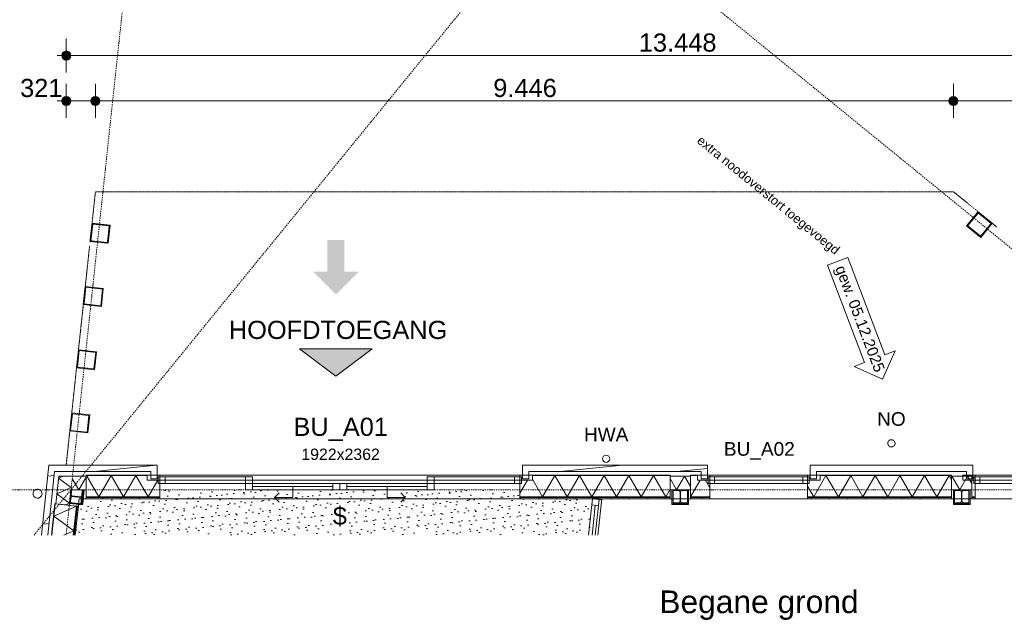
# Model space of a CAD drawing. Extents: x 0 to 46275, y 0 to 29700.
# Tile 13 of 18: x 9208 to 20048, y 15733 to 22392. Entities that reach past the tile are written whole.
import ezdxf
from ezdxf.xclip import XClip

# ---------------------------------------------------------------- set-up
doc = ezdxf.new("R2010")
doc.units = 0
doc.header["$MEASUREMENT"] = 0
doc.header["$XCLIPFRAME"] = 0
for name, pattern in [('Streep-punt fijn', [625.500011, 313.000011, -156.25, 0, -156.25]), ('Streeplijn fijn', [117.059997, 77.999997, -39.06]), ('Streeplijn ultrafijn', [58.685, 39.06, -19.625001])]:
    doc.linetypes.add(name, pattern=pattern)
for name, color, linetype in [('ZZ 21 Buitenwand spouwblad baksteen', 7, 'Continuous'), ('ZZ 21 Buitenwand spouwblad baksteen Deuren', 7, 'Continuous'), ('ZZ 21 Buitenwand spouwblad baksteen Deurlabels', 7, 'Continuous'), ('ZZ 21 Buitenwand spouwblad baksteen Doorsnede-arcering', 7, 'Continuous'), ('ZZ 21 Buitenwand spouwblad baksteen Raamlabels', 7, 'Continuous'), ('ZZ 21 Buitenwand spouwblad baksteen Ramen', 7, 'Continuous'), ('ZZ 21 Buitenwand spouwblad hsb', 7, 'Continuous'), ('ZZ 21 Buitenwand spouwblad hsb Doorsnede-arcering', 7, 'Continuous'), ('ZZ 21 Buitenwand spouwblad hsb Laagscheidingslijnen', 7, 'Continuous'), ('ZZ 21 Buitenwand spouwblad hsb Ramen', 7, 'Continuous'), ('ZZ 21 Buitenwand spouwisolatie', 7, 'Continuous'), ('ZZ 21 Buitenwand spouwisolatie Doorsnede-arcering', 7, 'Continuous'), ('ZZ 22 Binnenwand metal stud', 7, 'Continuous'), ('ZZ 22 Binnenwand metal stud Ramen', 7, 'Continuous'), ('ZZ 28 HDC staalconstructies', 7, 'Continuous'), ('ZZ 28 HDC staalconstructies Doorsnede-arcering', 7, 'Continuous'), ('ZZ 42 Aftimmerwerk algemeen', 7, 'Continuous'), ('ZZ 42 Aftimmerwerk algemeen Doorsnede-arcering', 7, 'Continuous'), ('ZZ 52 Hemelwaterafvoeren', 7, 'Continuous'), ('ZZ 72 Vaste inrichting', 7, 'Continuous'), ('ZZ A Stramien', 7, 'Continuous'), ('ZZ Aankleding 2D tek', 7, 'Continuous'), ('ZZ Aankleding 2D tek Afdek-arcering', 7, 'Continuous'), ('ZZ Info_tekst Algemeen', 7, 'Continuous'), ('ZZ Info_tekst Algemeen 2D arcering', 7, 'Continuous'), ('ZZ Info_tekst Bouwbesluit', 7, 'Continuous'), ('ZZ Info_tekst Bouwbesluit 2D arcering', 7, 'Continuous'), ('ZZ Markers wijzigingspijlen', 7, 'Continuous'), ('ZZ Zone Gebruiksruimten', 7, 'Continuous'), ('ZZZ Maatvoering Luifel', 7, 'Continuous'), ('ZZZ Maatvoering Luifel 2D arcering', 7, 'Continuous')]:
    doc.layers.add(name, color=color, linetype=linetype)
doc.styles.add('GENERATED_STYLE_1', font='arial.ttf')
pattern_1 = [(270, (-14477.35, -5334.21), (200, 0), [])]
pattern_2 = [(270, (-14477.35, -5334.21), (50, 0), [])]
pattern_3 = [(270, (-14477.35, -5334.21), (200, 0), [])]
pattern_4 = [(270, (-14477.35, -5334.21), (50, 0), [])]
pattern_5 = [(5.8152, (-14477.35, -5334.2), (-65.859, 646.655), []), (5.8152, (-14490.5, -5204.9), (-65.859, 646.655), [])]

# ---------------------------------------------------------------- blocks, each defined once
blk = doc.blocks.new('*X2')
at = {"layer": 'ZZ 21 Buitenwand spouwblad hsb Doorsnede-arcering', "color": 7, "linetype": 'Continuous', "lineweight": 0, "ltscale": 0.04}
for p, q in [((9584, 16923), (9832, 17033)), ((9829, 17036), (9832, 17033)), ((9584, 16923), (9803, 16763)), ((9694, 16715), (9803, 16763))]:
    blk.add_line(p, q, dxfattribs=at)
blk = doc.blocks.new('*X3')
at = {"layer": 'ZZ 21 Buitenwand spouwblad hsb Doorsnede-arcering', "color": 7, "linetype": 'Continuous', "lineweight": 0, "ltscale": 0.04}
for p, q in [((16699, 17321), (16593, 17138)), ((16758, 17321), (16806, 17237))]:
    blk.add_line(p, q, dxfattribs=at)
blk = doc.blocks.new('*X4')
at = {"layer": 'ZZ 21 Buitenwand spouwblad hsb Doorsnede-arcering', "color": 7, "linetype": 'Continuous', "lineweight": 0, "ltscale": 0.04}
for p, q in [((18085, 17372), (17950, 17137)), ((18085, 17372), (18221, 17137)), ((18357, 17372), (18221, 17137)), ((18357, 17372), (18492, 17137)), ((18628, 17372), (18492, 17137)), ((18628, 17372), (18764, 17137)), ((18899, 17372), (18764, 17137)), ((18899, 17372), (19035, 17137)), ((19171, 17372), (19035, 17137)), ((19171, 17372), (19306, 17137)), ((19442, 17372), (19306, 17137)), ((19442, 17372), (19467, 17329)), ((17882, 17253), (17950, 17137))]:
    blk.add_line(p, q, dxfattribs=at)
blk = doc.blocks.new('*X7')
at = {"layer": 'ZZ 21 Buitenwand spouwisolatie Doorsnede-arcering', "color": 7, "linetype": 'Continuous', "lineweight": 0, "ltscale": 0.04}
for p, q in [((19471, 17365), (19467, 17358)), ((19471, 17365), (19557, 17215)), ((19644, 17365), (19557, 17215)), ((19644, 17365), (19691, 17284))]:
    blk.add_line(p, q, dxfattribs=at)
blk = doc.blocks.new('*X9')
at = {"layer": 'ZZ 21 Buitenwand spouwblad hsb Doorsnede-arcering', "color": 7, "linetype": 'Continuous', "lineweight": 0, "ltscale": 0.04}
for p, q in [((9945, 17372), (9939, 17362)), ((9945, 17372), (10080, 17137)), ((10216, 17372), (10080, 17137)), ((10216, 17372), (10352, 17137)), ((10487, 17372), (10352, 17137)), ((10487, 17372), (10623, 17137)), ((10729, 17321), (10623, 17137))]:
    blk.add_line(p, q, dxfattribs=at)
blk = doc.blocks.new('*X10')
at = {"layer": 'ZZ 21 Buitenwand spouwblad hsb Doorsnede-arcering', "color": 7, "linetype": 'Continuous', "lineweight": 0, "ltscale": 0.04}
for p, q in [((15100, 17372), (14965, 17137)), ((15100, 17372), (15236, 17137)), ((15372, 17372), (15236, 17137)), ((15372, 17372), (15507, 17137)), ((15643, 17372), (15507, 17137)), ((15643, 17372), (15779, 17137)), ((15914, 17372), (15779, 17137)), ((15914, 17372), (16050, 17137)), ((16186, 17372), (16050, 17137)), ((16186, 17372), (16321, 17137)), ((14800, 17321), (14716, 17176)), ((14853, 17330), (14965, 17137)), ((16369, 17220), (16321, 17137))]:
    blk.add_line(p, q, dxfattribs=at)
blk = doc.blocks.new('*X14')
at = {"layer": 'ZZ 21 Buitenwand spouwisolatie Doorsnede-arcering', "color": 7, "linetype": 'Continuous', "lineweight": 0, "ltscale": 0.04}
for p, q in [((9653, 17349), (9688, 17365)), ((9704, 17292), (9776, 17239)), ((9758, 17232), (9776, 17239))]:
    blk.add_line(p, q, dxfattribs=at)
blk = doc.blocks.new('*X15')
at = {"layer": 'ZZ 21 Buitenwand spouwisolatie Doorsnede-arcering', "color": 7, "linetype": 'Continuous', "lineweight": 0, "ltscale": 0.04}
for p, q in [((9636, 17342), (9653, 17349)), ((9636, 17342), (9704, 17292)), ((9720, 17215), (9758, 17232))]:
    blk.add_line(p, q, dxfattribs=at)
blk = doc.blocks.new('*X16')
at = {"layer": 'ZZ 21 Buitenwand spouwisolatie Doorsnede-arcering', "color": 7, "linetype": 'Continuous', "lineweight": 0, "ltscale": 0.04}
for p, q in [((9617, 17169), (9720, 17215)), ((9617, 17169), (9757, 17067)), ((9714, 17048), (9757, 17067))]:
    blk.add_line(p, q, dxfattribs=at)
blk = doc.blocks.new('*X17')
at = {"layer": 'ZZ 21 Buitenwand spouwisolatie Doorsnede-arcering', "color": 7, "linetype": 'Continuous', "lineweight": 0, "ltscale": 0.04}
for p in [(9939, 17355), (9786, 17339)]:
    blk.add_line(p, (9858, 17215), dxfattribs=at)
blk = doc.blocks.new('*X18')
at = {"layer": 'ZZ 21 Buitenwand spouwisolatie Doorsnede-arcering', "color": 7, "linetype": 'Continuous', "lineweight": 0, "ltscale": 0.04}
for p, q in [((16526, 17365), (16440, 17215)), ((16526, 17365), (16593, 17249)), ((16369, 17337), (16440, 17215))]:
    blk.add_line(p, q, dxfattribs=at)
blk = doc.blocks.new('Drawing_1_1', base_point=(7691, -15953))
at = {"layer": 'ZZ 21 Buitenwand spouwblad baksteen Doorsnede-arcering', "linetype": 'Continuous', "lineweight": 0, "true_color": 0x000000}
h = blk.add_hatch(dxfattribs=at)
h.set_pattern_fill('145_Baksteen_0001', color=18, style=0, pattern_type=2)
h.set_pattern_definition(pattern_5)
h.paths.add_polyline_path([(9593, 17416), (9530, 17486), (9522, 17416)])
h = blk.add_hatch(dxfattribs=at)
h.set_pattern_fill('145_Baksteen_0001', color=18, style=0, pattern_type=2)
h.set_pattern_definition(pattern_5)
h.paths.add_polyline_path([(9600, 17486), (9530, 17486), (9593, 17416)])
h = blk.add_hatch(dxfattribs=at)
h.set_pattern_fill('145_Baksteen_0001', color=18, style=0, pattern_type=2)
h.set_pattern_definition(pattern_5)
h.paths.add_polyline_path([(9600, 17486), (9593, 17416), (10723, 17416), (10723, 17486)])
h = blk.add_hatch(dxfattribs=at)
h.set_pattern_fill('145_Baksteen_0001', color=18, style=0, pattern_type=2)
h.set_pattern_definition(pattern_5)
h.paths.add_polyline_path([(14743, 17486), (14743, 17416), (16779, 17416), (16779, 17486)])
h = blk.add_hatch(dxfattribs=at)
h.set_pattern_fill('145_Baksteen_0001', color=18, style=0, pattern_type=2)
h.set_pattern_definition(pattern_5)
h.paths.add_polyline_path([(17909, 17486), (17909, 17416), (19701, 17416), (19701, 17486)])
h = blk.add_hatch(dxfattribs=at)
h.set_pattern_fill('145_Baksteen_0001', color=18, style=0, pattern_type=2)
h.set_pattern_definition(pattern_5)
h.paths.add_polyline_path([(9522, 17416), (9447, 16715), (9518, 16715), (9593, 17416)])
h = blk.add_hatch(dxfattribs=at)
h.set_pattern_fill('145_Baksteen_0001', color=18, style=0, pattern_type=2)
h.set_pattern_definition(pattern_5)
h.paths.add_polyline_path([(10723, 17336), (10723, 17416), (10653, 17416), (10653, 17336)])
h = blk.add_hatch(dxfattribs=at)
h.set_pattern_fill('145_Baksteen_0001', color=18, style=0, pattern_type=2)
h.set_pattern_definition(pattern_5)
h.paths.add_polyline_path([(14813, 17336), (14813, 17416), (14743, 17416), (14743, 17336)])
h = blk.add_hatch(dxfattribs=at)
h.set_pattern_fill('145_Baksteen_0001', color=18, style=0, pattern_type=2)
h.set_pattern_definition(pattern_5)
h.paths.add_polyline_path([(16779, 17336), (16779, 17416), (16709, 17416), (16709, 17336)])
h = blk.add_hatch(dxfattribs=at)
h.set_pattern_fill('145_Baksteen_0001', color=18, style=0, pattern_type=2)
h.set_pattern_definition(pattern_5)
h.paths.add_polyline_path([(17979, 17336), (17979, 17416), (17909, 17416), (17909, 17336)])
h = blk.add_hatch(dxfattribs=at)
h.set_pattern_fill('145_Baksteen_0001', color=18, style=0, pattern_type=2)
h.set_pattern_definition(pattern_5)
h.paths.add_polyline_path([(19701, 17336), (19701, 17416), (19631, 17416), (19631, 17336)])
at = {"layer": 'ZZ 21 Buitenwand spouwblad hsb Doorsnede-arcering', "linetype": 'Continuous', "lineweight": 0, "true_color": 0x7f7f7f}
for points in [[(10613, 17376), (9939, 17376), (9939, 17372), (10613, 17372)], [(16369, 17376), (14853, 17376), (14853, 17372), (16369, 17372)], [(16669, 17376), (16593, 17376), (16593, 17372), (16669, 17372)], [(19467, 17376), (18019, 17376), (18019, 17372), (19467, 17372)], [(9595, 17061), (9558, 16715), (9562, 16715), (9599, 17060)]]:
    blk.add_hatch(color=8, dxfattribs=at).paths.add_polyline_path(points)
at = {"layer": 'ZZ 21 Buitenwand spouwblad hsb Doorsnede-arcering', "linetype": 'Continuous', "lineweight": 0, "true_color": 0x000000}
h = blk.add_hatch(dxfattribs=at)
h.set_pattern_fill('325_Hout_plaatmateriaal__BC', color=18, style=0, pattern_type=2)
h.set_pattern_definition(pattern_4)
h.paths.add_polyline_path([(9939, 17137), (9939, 17128), (10750, 17128), (10750, 17137)])
h = blk.add_hatch(dxfattribs=at)
h.set_pattern_fill('930_Lijnen_vert_200_0001', color=18, style=0, pattern_type=2)
h.set_pattern_definition(pattern_3)
h.paths.add_polyline_path([(10750, 17128), (9939, 17128), (9939, 17115), (10750, 17115)])
h = blk.add_hatch(dxfattribs=at)
h.set_pattern_fill('325_Hout_plaatmateriaal__BC', color=18, style=0, pattern_type=2)
h.set_pattern_definition(pattern_4)
h.paths.add_polyline_path([(14716, 17137), (14716, 17128), (16369, 17128), (16369, 17137)])
h = blk.add_hatch(dxfattribs=at)
h.set_pattern_fill('930_Lijnen_vert_200_0001', color=18, style=0, pattern_type=2)
h.set_pattern_definition(pattern_3)
h.paths.add_polyline_path([(14716, 17128), (14716, 17115), (16369, 17115), (16369, 17128)])
h = blk.add_hatch(dxfattribs=at)
h.set_pattern_fill('325_Hout_plaatmateriaal__BC', color=18, style=0, pattern_type=2)
h.set_pattern_definition(pattern_2)
h.paths.add_polyline_path([(16593, 17137), (16593, 17128), (16806, 17128), (16806, 17137)])
h = blk.add_hatch(dxfattribs=at)
h.set_pattern_fill('930_Lijnen_vert_200_0001', color=18, style=0, pattern_type=2)
h.set_pattern_definition(pattern_1)
h.paths.add_polyline_path([(16806, 17128), (16593, 17128), (16593, 17115), (16806, 17115)])
h = blk.add_hatch(dxfattribs=at)
h.set_pattern_fill('325_Hout_plaatmateriaal__BC', color=18, style=0, pattern_type=2)
h.set_pattern_definition(pattern_2)
h.paths.add_polyline_path([(17882, 17137), (17882, 17128), (19467, 17128), (19467, 17137)])
h = blk.add_hatch(dxfattribs=at)
h.set_pattern_fill('930_Lijnen_vert_200_0001', color=18, style=0, pattern_type=2)
h.set_pattern_definition(pattern_1)
h.paths.add_polyline_path([(19467, 17128), (17882, 17128), (17882, 17115), (19467, 17115)])
h = blk.add_hatch(dxfattribs=at)
h.set_pattern_fill('325_Hout_plaatmateriaal__BC', color=18, style=0, pattern_type=2)
h.set_pattern_definition(pattern_2)
h.paths.add_polyline_path([(19691, 17137), (19691, 17128), (19728, 17128), (19728, 17137)])
h = blk.add_hatch(dxfattribs=at)
h.set_pattern_fill('930_Lijnen_vert_200_0001', color=18, style=0, pattern_type=2)
h.set_pattern_definition(pattern_1)
h.paths.add_polyline_path([(19691, 17128), (19691, 17115), (19728, 17115), (19728, 17128)])
h = blk.add_hatch(dxfattribs=at)
h.set_pattern_fill('325_Hout_plaatmateriaal__BC', color=18, style=0, pattern_type=2)
h.set_pattern_definition([(353.88674, (-14477.35, -5334.21), (5.32471, 49.715666), [])])
h.paths.add_polyline_path([(9798, 16715), (9807, 16715), (9841, 17034), (9832, 17035)])
h = blk.add_hatch(dxfattribs=at)
h.set_pattern_fill('930_Lijnen_vert_200_0001', color=18, style=0, pattern_type=2)
h.set_pattern_definition([(353.88674, (-14477.35, -5334.21), (21.2988, 198.8627), [])])
h.paths.add_polyline_path([(9807, 16715), (9820, 16715), (9854, 17033), (9841, 17034)])
at = {"layer": 'ZZ 28 HDC staalconstructies Doorsnede-arcering', "linetype": 'Continuous', "lineweight": 0, "true_color": 0x000000}
h = blk.add_hatch(dxfattribs=at)
h.set_pattern_fill('515_Staal_0001', color=18, style=0, pattern_type=2)
h.set_pattern_definition([(275.815, (19633, 20120.53), (223.84, 22.8), []), (275.815, (19558.4, 20112.93), (223.84, 22.8), [])])
h.paths.add_polyline_path([(19633, 20121), (19788, 19994), (19914, 20149), (19759, 20276)])
h.paths.add_polyline_path([(19644, 20122), (19761, 20264), (19903, 20148), (19787, 20005)], flags=0)
h = blk.add_hatch(dxfattribs=at)
h.set_pattern_fill('515_Staal_0001', color=18, style=0, pattern_type=2)
h.set_pattern_definition([(185.815, (19749.26, 20263.15), (-22.8, 223.84), []), (185.815, (19741.66, 20337.76), (-22.8, 223.84), [])])
h.paths.add_polyline_path([(19798, 20007), (19904, 20137, 0.414214), (19902, 20159), (19772, 20265, 0.414214), (19749, 20263), (19643, 20133, 0.414214), (19645, 20110), (19776, 20004, 0.414214)])
h.paths.add_polyline_path([(19792, 20012, -0.414214), (19781, 20010), (19650, 20117, -0.414214), (19649, 20128), (19755, 20258, -0.414214), (19767, 20259), (19897, 20153, -0.414214), (19898, 20142)], flags=0)
h = blk.add_hatch(dxfattribs=at)
h.set_pattern_fill('515_Staal_0001', color=18, style=0, pattern_type=2)
h.set_pattern_definition([(218.89, (10004.98, 20148.68), (-141.25, 175.14), []), (218.89, (9957.9, 20207.06), (-141.25, 175.14), [])])
h.paths.add_polyline_path([(9984, 19950), (10183, 19929), (10204, 20127), (10005, 20149)])
h.paths.add_polyline_path([(9992, 19957), (10012, 20140), (10195, 20120), (10175, 19937)], flags=0)
h = blk.add_hatch(dxfattribs=at)
h.set_pattern_fill('515_Staal_0001', color=18, style=0, pattern_type=2)
h.set_pattern_definition([(218.89, (10003.28, 20132.77), (-141.25, 175.14), []), (218.89, (9956.2, 20191.15), (-141.25, 175.14), [])])
h.paths.add_polyline_path([(10184, 19944), (10202, 20111, 0.414214), (10188, 20129), (10021, 20147, 0.414214), (10003, 20133), (9985, 19966, 0.414214), (10000, 19948), (10167, 19930, 0.414214)])
h.paths.add_polyline_path([(10176, 19945, -0.414214), (10167, 19938), (10000, 19956, -0.414214), (9993, 19965), (10011, 20132, -0.414214), (10020, 20139), (10187, 20121, -0.414214), (10194, 20112)], flags=0)
h = blk.add_hatch(dxfattribs=at)
h.set_pattern_fill('515_Staal_0001', color=18, style=0, pattern_type=2)
h.set_pattern_definition([(218.89, (9930.43, 19452.66), (-141.25, 175.14), []), (218.89, (9883.35, 19511.04), (-141.25, 175.14), [])])
h.paths.add_polyline_path([(9909, 19254), (10108, 19232), (10129, 19431), (9930, 19453)])
h.paths.add_polyline_path([(9918, 19261), (9938, 19444), (10120, 19424), (10101, 19241)], flags=0)
h = blk.add_hatch(dxfattribs=at)
h.set_pattern_fill('515_Staal_0001', color=18, style=0, pattern_type=2)
h.set_pattern_definition([(218.89, (9855.89, 18756.64), (-141.25, 175.14), []), (218.89, (9808.8, 18815.02), (-141.25, 175.14), [])])
h.paths.add_polyline_path([(9835, 18558), (10033, 18536), (10055, 18735), (9856, 18757)])
h.paths.add_polyline_path([(9843, 18565), (9863, 18748), (10046, 18728), (10026, 18545)], flags=0)
h = blk.add_hatch(dxfattribs=at)
h.set_pattern_fill('515_Staal_0001', color=18, style=0, pattern_type=2)
h.set_pattern_definition([(218.89, (9781.34, 18060.62), (-141.25, 175.14), []), (218.89, (9734.26, 18119), (-141.25, 175.14), [])])
h.paths.add_polyline_path([(9760, 17862), (9959, 17840), (9980, 18039), (9781, 18061)])
h.paths.add_polyline_path([(9769, 17869), (9788, 18052), (9971, 18032), (9952, 17849)], flags=0)
h = blk.add_hatch(dxfattribs=at)
h.set_pattern_fill('515_Staal_0001', color=18, style=0, pattern_type=2)
h.set_pattern_definition([(218.89, (9773.2, 17214.7), (-141.25, 175.14), []), (218.89, (9726.13, 17273.07), (-141.25, 175.14), [])])
h.paths.add_polyline_path([(9776, 17159), (9782, 17214), (9773, 17215), (9758, 17075), (9767, 17075), (9773, 17130, -0.414214), (9786, 17140), (9877, 17130, -0.414214), (9888, 17117), (9882, 17062), (9891, 17061), (9905, 17201), (9897, 17201), (9891, 17146, -0.414214), (9878, 17136), (9786, 17146, -0.414214)])
h = blk.add_hatch(dxfattribs=at)
h.set_pattern_fill('515_Staal_0001', color=18, style=0, pattern_type=2)
h.set_pattern_definition([(135, (16561.31, 17214.7), (159.1, 159.1), []), (135, (16614.35, 17267.72), (159.1, 159.1), [])])
h.paths.add_polyline_path([(16401, 17215), (16401, 17206), (16463, 17206, -0.414214), (16478, 17191), (16478, 17087, -0.414214), (16463, 17072), (16401, 17072), (16401, 17063), (16561, 17063), (16561, 17072), (16499, 17072, -0.414214), (16484, 17087), (16484, 17191, -0.414214), (16499, 17206), (16561, 17206), (16561, 17215)])
h = blk.add_hatch(dxfattribs=at)
h.set_pattern_fill('515_Staal_0001', color=18, style=0, pattern_type=2)
h.set_pattern_definition([(135, (19658.81, 17214.7), (159.1, 159.1), []), (135, (19711.85, 17267.72), (159.1, 159.1), [])])
h.paths.add_polyline_path([(19499, 17215), (19499, 17206), (19561, 17206, -0.414214), (19576, 17191), (19576, 17087, -0.414214), (19561, 17072), (19499, 17072), (19499, 17063), (19659, 17063), (19659, 17072), (19597, 17072, -0.414214), (19582, 17087), (19582, 17191, -0.414214), (19597, 17206), (19659, 17206), (19659, 17215)])
at = {"layer": 'ZZ 42 Aftimmerwerk algemeen Doorsnede-arcering', "linetype": 'Continuous', "lineweight": 0, "true_color": 0x7f7f7f}
for points in [[(9902, 17060), (9919, 17213), (9907, 17215), (9891, 17061)], [(16401, 17063), (16401, 17215), (16389, 17215), (16389, 17063)], [(16573, 17063), (16573, 17215), (16561, 17215), (16561, 17063)], [(19499, 17215), (19487, 17215), (19487, 17063), (19499, 17063)], [(19671, 17063), (19671, 17215), (19659, 17215), (19659, 17063)], [(9891, 17061), (9758, 17075), (9757, 17064), (9889, 17049)], [(9891, 17061), (9889, 17049), (9901, 17048)], [(9891, 17061), (9901, 17048), (9902, 17060)], [(16401, 17063), (16389, 17051), (16401, 17051)], [(16389, 17063), (16389, 17051), (16401, 17063)], [(16561, 17063), (16401, 17063), (16401, 17051), (16561, 17051)], [(16561, 17063), (16573, 17051), (16573, 17063)], [(16561, 17063), (16561, 17051), (16573, 17051)], [(19487, 17051), (19499, 17051), (19499, 17063)], [(19499, 17063), (19487, 17063), (19487, 17051)], [(19499, 17063), (19499, 17051), (19659, 17051), (19659, 17063)], [(19659, 17063), (19671, 17051), (19671, 17063)], [(19659, 17063), (19659, 17051), (19671, 17051)]]:
    blk.add_hatch(color=8, dxfattribs=at).paths.add_polyline_path(points)
at = {"layer": 'ZZ Aankleding 2D tek Afdek-arcering', "linetype": 'Continuous', "lineweight": 0, "true_color": 0x99a3a6}
h = blk.add_hatch(dxfattribs=at)
h.set_pattern_fill('910_Puntjes_C_0001', color=253, style=0, pattern_type=2)
h.set_pattern_definition([(5.81525, (-14319.39, -5140.43), (-11.39862, 111.92105), [0, -75, 0, -112.5]), (70.81525, (-14125.62, -5298.39), (-106.2522, 36.96922), [0, -55, 0, -95])])
h.paths.add_polyline_path([(9820, 16715), (15472, 16715), (15515, 17115), (14734, 17115), (14734, 17213), (10734, 17213), (10734, 17115), (9863, 17115)])
at = {"layer": 'ZZ Info_tekst Algemeen 2D arcering', "linetype": 'Continuous', "lineweight": 0, "true_color": 0x000000}
blk.add_hatch(color=18, dxfattribs=at).paths.add_polyline_path([(13089, 18765), (12289, 18765), (12689, 18465)])
at = {"layer": 'ZZ Info_tekst Bouwbesluit 2D arcering', "linetype": 'Continuous', "lineweight": 0}
blk.add_hatch(color=1, dxfattribs=at).paths.add_polyline_path([(12439, 19615), (12689, 19365), (12939, 19615), (12784, 19615), (12784, 19965), (12594, 19965), (12594, 19615)])
at = {"layer": 'ZZZ Maatvoering Luifel 2D arcering', "linetype": 'Continuous', "lineweight": 0, "true_color": 0x000000}
for points in [[(9682, 22028), (9673, 22011), (9671, 21992), (9677, 21973), (9689, 21958), (9707, 21949), (9726, 21947), (9745, 21953), (9760, 21965), (9769, 21982), (9771, 22002), (9765, 22020), (9753, 22035), (9735, 22045), (9716, 22046), (9697, 22041)], [(9682, 21528), (9673, 21511), (9671, 21492), (9677, 21473), (9689, 21458), (9707, 21449), (9726, 21447), (9745, 21453), (9760, 21465), (9769, 21482), (9771, 21502), (9765, 21520), (9753, 21535), (9735, 21545), (9716, 21546), (9697, 21541)], [(10003, 21528), (9994, 21511), (9993, 21492), (9998, 21473), (10011, 21458), (10028, 21449), (10047, 21447), (10066, 21453), (10081, 21465), (10090, 21482), (10092, 21502), (10086, 21520), (10074, 21535), (10057, 21545), (10037, 21546), (10019, 21541)], [(19449, 21528), (19440, 21511), (19438, 21492), (19444, 21473), (19456, 21458), (19474, 21449), (19493, 21447), (19512, 21453), (19527, 21465), (19536, 21482), (19538, 21502), (19532, 21520), (19520, 21535), (19502, 21545), (19483, 21546), (19464, 21541)]]:
    blk.add_hatch(color=18, dxfattribs=at).paths.add_polyline_path(points)
at = {"layer": 'ZZ 21 Buitenwand spouwblad baksteen', "color": 3, "linetype": 'Continuous', "lineweight": 0, "ltscale": 0.04}
for p, q in [((10723, 17486), (10723, 17416)), ((14743, 17486), (14743, 17416)), ((16779, 17486), (16779, 17416)), ((17909, 17486), (17909, 17416)), ((19701, 17486), (19701, 17416))]:
    blk.add_line(p, q, dxfattribs=at)
at = {"layer": 'ZZ 21 Buitenwand spouwblad baksteen', "color": 3, "linetype": 'Continuous', "lineweight": 0, "ltscale": 0.04, "flags": 128}
for points in [[(9530, 17486), (9522, 17416)], [(10723, 17486), (9530, 17486)], [(16779, 17486), (14743, 17486)], [(19701, 17486), (17909, 17486)], [(9522, 17416), (9447, 16715)], [(9518, 16715), (9593, 17416)], [(9593, 17416), (10653, 17416)], [(10653, 17416), (10653, 17336)], [(10723, 17336), (10723, 17416)], [(14743, 17416), (14743, 17336)], [(14813, 17416), (16709, 17416)], [(14813, 17336), (14813, 17416)], [(16709, 17416), (16709, 17336)], [(16779, 17336), (16779, 17416)], [(17909, 17416), (17909, 17336)], [(17979, 17416), (19631, 17416)], [(17979, 17336), (17979, 17416)], [(19631, 17416), (19631, 17336)], [(19701, 17336), (19701, 17416)], [(10723, 17336), (10653, 17336)], [(14743, 17336), (14813, 17336)], [(16779, 17336), (16709, 17336)], [(17909, 17336), (17979, 17336)], [(19701, 17336), (19631, 17336)]]:
    blk.add_lwpolyline(points, dxfattribs=at)
at = {"layer": 'ZZ 21 Buitenwand spouwblad baksteen Deuren', "color": 3, "linetype": 'Continuous', "lineweight": 0, "ltscale": 0.04}
for p, q in [((10723, 17486), (10723, 17416)), ((14743, 17486), (14743, 17416))]:
    blk.add_line(p, q, dxfattribs=at)
at = {"layer": 'ZZ 21 Buitenwand spouwblad baksteen Deuren', "color": 1, "linetype": 'Continuous', "lineweight": 0, "ltscale": 0.04}
for p, q in [((10733, 17357), (10811, 17357)), ((10733, 17285), (10733, 17357)), ((10811, 17357), (10811, 17285)), ((11694, 17285), (11694, 17357)), ((11694, 17357), (11772, 17357)), ((11772, 17357), (11772, 17285)), ((13772, 17357), (13694, 17357)), ((13694, 17357), (13694, 17285)), ((13772, 17285), (13772, 17357)), ((14733, 17357), (14655, 17357)), ((14655, 17357), (14655, 17285)), ((14733, 17285), (14733, 17357)), ((10811, 17285), (10733, 17285)), ((10811, 17321), (11694, 17321)), ((11772, 17285), (11694, 17285)), ((11772, 17285), (11694, 17285)), ((11694, 17285), (11694, 17213)), ((11772, 17213), (11772, 17285)), ((12655, 17249), (11772, 17249)), ((12214, 17249), (12214, 17129)), ((12733, 17285), (12655, 17285)), ((12655, 17285), (12655, 17213)), ((12733, 17285), (12811, 17285)), ((12733, 17213), (12733, 17285)), ((12733, 17213), (12733, 17285)), ((12811, 17285), (12811, 17213)), ((12811, 17249), (13694, 17249)), ((13253, 17249), (13253, 17129)), ((13694, 17285), (13772, 17285)), ((13694, 17213), (13694, 17285)), ((13694, 17285), (13772, 17285)), ((14655, 17321), (13772, 17321)), ((13772, 17285), (13772, 17213)), ((14655, 17285), (14733, 17285)), ((11694, 17213), (11772, 17213)), ((12014, 17129), (12064, 17179)), ((12214, 17129), (12014, 17129)), ((12014, 17129), (12064, 17079)), ((12655, 17213), (12733, 17213)), ((12811, 17213), (12733, 17213)), ((13253, 17129), (13453, 17129)), ((13453, 17129), (13403, 17179)), ((13453, 17129), (13403, 17079)), ((13772, 17213), (13694, 17213))]:
    blk.add_line(p, q, dxfattribs=at)
at = {"layer": 'ZZ 21 Buitenwand spouwblad baksteen Deuren', "color": 1, "linetype": 'Continuous', "lineweight": 0, "ltscale": 0.04, "flags": 128}
for points in [[(10811, 17357), (11694, 17357), (11694, 17321), (10811, 17321)], [(14655, 17357), (13772, 17357), (13772, 17321), (14655, 17321)], [(10811, 17321), (11694, 17321), (11694, 17285), (10811, 17285)], [(12655, 17285), (11772, 17285), (11772, 17249), (12655, 17249)], [(12655, 17249), (11772, 17249), (11772, 17213), (12655, 17213)], [(12811, 17285), (13694, 17285), (13694, 17249), (12811, 17249)], [(12811, 17249), (13694, 17249), (13694, 17213), (12811, 17213)], [(14655, 17321), (13772, 17321), (13772, 17285), (14655, 17285)]]:
    blk.add_lwpolyline(points, close=True, dxfattribs=at)
at = {"layer": 'ZZ 21 Buitenwand spouwblad baksteen Ramen', "color": 3, "linetype": 'Continuous', "lineweight": 0, "ltscale": 0.04}
for p, q in [((16779, 17486), (16779, 17416)), ((17909, 17486), (17909, 17416)), ((19701, 17486), (19701, 17416))]:
    blk.add_line(p, q, dxfattribs=at)
at = {"layer": 'ZZ 21 Buitenwand spouwblad baksteen Ramen', "color": 1, "linetype": 'Continuous', "lineweight": 0, "ltscale": 0.04}
for p, q in [((16857, 17357), (16789, 17357)), ((16789, 17357), (16789, 17285)), ((16857, 17285), (16857, 17357)), ((17831, 17357), (16857, 17357)), ((17899, 17357), (17831, 17357)), ((17831, 17357), (17831, 17285)), ((17899, 17285), (17899, 17357)), ((19779, 17357), (19711, 17357)), ((19711, 17357), (19711, 17285)), ((19779, 17285), (19779, 17357)), ((20727, 17357), (19779, 17357)), ((16789, 17285), (16857, 17285)), ((16857, 17321), (17831, 17321)), ((16857, 17285), (17831, 17285)), ((17831, 17285), (17899, 17285)), ((19711, 17285), (19779, 17285)), ((19779, 17321), (20727, 17321)), ((19779, 17285), (20727, 17285))]:
    blk.add_line(p, q, dxfattribs=at)
at = {"layer": 'ZZ 21 Buitenwand spouwblad hsb', "color": 1, "linetype": 'Continuous', "lineweight": 0, "ltscale": 0.04}
for p, q in [((10613, 17376), (10613, 17321)), ((14853, 17376), (14853, 17321)), ((16669, 17376), (16669, 17321)), ((18019, 17376), (18019, 17321)), ((19591, 17376), (19591, 17321)), ((10750, 17321), (10613, 17321)), ((10750, 17321), (10750, 17137)), ((14716, 17321), (14716, 17137)), ((14853, 17321), (14716, 17321)), ((16669, 17321), (16806, 17321)), ((16806, 17321), (16806, 17137)), ((17882, 17321), (17882, 17137)), ((17882, 17321), (18019, 17321)), ((19591, 17321), (19728, 17321)), ((19728, 17321), (19728, 17137))]:
    blk.add_line(p, q, dxfattribs=at)
at = {"layer": 'ZZ 21 Buitenwand spouwblad hsb', "color": 2, "linetype": 'Continuous', "lineweight": 0, "ltscale": 0.04}
for p, q in [((10750, 17137), (10750, 17128)), ((10750, 17128), (10750, 17115)), ((14716, 17137), (14716, 17128)), ((14716, 17128), (14716, 17115)), ((16806, 17137), (16806, 17128)), ((16806, 17128), (16806, 17115)), ((17882, 17137), (17882, 17128)), ((17882, 17128), (17882, 17115)), ((19728, 17137), (19728, 17128)), ((19728, 17128), (19728, 17115))]:
    blk.add_line(p, q, dxfattribs=at)
at = {"layer": 'ZZ 21 Buitenwand spouwblad hsb', "color": 2, "linetype": 'Continuous', "lineweight": 0, "ltscale": 0.04, "flags": 128}
for points in [[(10613, 17376), (9939, 17376)], [(9939, 17376), (9939, 17372)], [(16369, 17376), (14853, 17376)], [(16369, 17376), (16369, 17372)], [(16669, 17376), (16593, 17376)], [(16593, 17376), (16593, 17372)], [(19467, 17376), (18019, 17376)], [(19467, 17376), (19467, 17372)], [(9939, 17137), (9939, 17128)], [(9939, 17128), (9939, 17115)], [(16369, 17137), (16369, 17128)], [(16369, 17128), (16369, 17115)], [(16593, 17137), (16593, 17128)], [(16593, 17128), (16593, 17115)], [(19467, 17137), (19467, 17128)], [(19467, 17128), (19467, 17115)], [(19691, 17137), (19691, 17128)], [(19691, 17128), (19691, 17115)], [(9595, 17061), (9558, 16715)], [(9595, 17061), (9599, 17060)], [(9820, 16715), (9854, 17033)], [(9832, 17035), (9841, 17034)], [(9841, 17034), (9854, 17033)], [(9939, 17115), (10750, 17115)], [(14716, 17115), (16369, 17115)], [(16593, 17115), (16806, 17115)], [(17882, 17115), (19467, 17115)], [(19691, 17115), (19728, 17115)]]:
    blk.add_lwpolyline(points, dxfattribs=at)
at = {"layer": 'ZZ 21 Buitenwand spouwblad hsb', "color": 1, "linetype": 'Continuous', "lineweight": 0, "ltscale": 0.04, "flags": 128}
for points in [[(9939, 17372), (9939, 17137)], [(16369, 17372), (16369, 17137)], [(16593, 17372), (16593, 17137)], [(19467, 17372), (19467, 17137)], [(19691, 17321), (19691, 17137)], [(9599, 17060), (9832, 17035)]]:
    blk.add_lwpolyline(points, dxfattribs=at)
at = {"layer": 'ZZ 21 Buitenwand spouwblad hsb Laagscheidingslijnen', "color": 2, "linetype": 'Continuous', "lineweight": 0, "ltscale": 0.04}
for p, q in [((10613, 17372), (9939, 17372)), ((16369, 17372), (14853, 17372)), ((16669, 17372), (16593, 17372)), ((19467, 17372), (18019, 17372)), ((9939, 17137), (10750, 17137)), ((9939, 17128), (10750, 17128)), ((14716, 17137), (16369, 17137)), ((14716, 17128), (16369, 17128)), ((16593, 17137), (16806, 17137)), ((16593, 17128), (16806, 17128)), ((17882, 17137), (19467, 17137)), ((17882, 17128), (19467, 17128)), ((19691, 17137), (19728, 17137)), ((19691, 17128), (19728, 17128)), ((9599, 17060), (9562, 16715)), ((9798, 16715), (9832, 17035)), ((9807, 16715), (9841, 17034))]:
    blk.add_line(p, q, dxfattribs=at)
at = {"layer": 'ZZ 21 Buitenwand spouwblad hsb Ramen', "color": 255, "linetype": 'Continuous', "lineweight": 0, "ltscale": 0.04}
for p, q in [((14853, 17376), (10613, 17376)), ((16669, 17376), (18019, 17376)), ((19591, 17376), (21941, 17376))]:
    blk.add_line(p, q, dxfattribs=at)
at = {"layer": 'ZZ 21 Buitenwand spouwblad hsb Ramen', "color": 2, "linetype": 'Continuous', "lineweight": 0, "ltscale": 0.04}
for p, q in [((10750, 17376), (10750, 17372)), ((14716, 17376), (14716, 17372)), ((16806, 17376), (16806, 17372)), ((17882, 17376), (17882, 17372)), ((19728, 17376), (19728, 17372)), ((10750, 17137), (10750, 17128)), ((10750, 17128), (10750, 17115)), ((14716, 17137), (14716, 17128)), ((14716, 17128), (14716, 17115)), ((16806, 17137), (16806, 17128)), ((16806, 17128), (16806, 17115)), ((17882, 17137), (17882, 17128)), ((17882, 17128), (17882, 17115)), ((19728, 17137), (19728, 17128)), ((19728, 17128), (19728, 17115))]:
    blk.add_line(p, q, dxfattribs=at)
at = {"layer": 'ZZ 21 Buitenwand spouwblad hsb Ramen', "color": 1, "linetype": 'Continuous', "lineweight": 0, "ltscale": 0.04}
for p, q in [((10750, 17372), (10750, 17137)), ((14716, 17372), (14716, 17137)), ((16806, 17372), (16806, 17137)), ((17882, 17372), (17882, 17137)), ((19728, 17372), (19728, 17137))]:
    blk.add_line(p, q, dxfattribs=at)
at = {"layer": 'ZZ 21 Buitenwand spouwblad hsb Ramen', "color": 1, "linetype": 'Continuous', "lineweight": 0, "ltscale": 0.04, "flags": 128}
for points in [[(14853, 17376), (14853, 17321), (10613, 17321), (10613, 17376)], [(16669, 17376), (16669, 17321), (18019, 17321), (18019, 17376)], [(19591, 17376), (19591, 17321), (21941, 17321), (21941, 17376)]]:
    blk.add_lwpolyline(points, close=True, dxfattribs=at)
at = {"layer": 'ZZ 21 Buitenwand spouwisolatie', "color": 1, "linetype": 'Continuous', "lineweight": 0, "ltscale": 0.04, "flags": 128}
for points in [[(9638, 17365), (9606, 17060)], [(9638, 17365), (9789, 17365)], [(9939, 17365), (9789, 17365)], [(9939, 17365), (9939, 17215)], [(16593, 17365), (16369, 17365)], [(16369, 17365), (16369, 17215)], [(16593, 17215), (16593, 17365)], [(19691, 17365), (19467, 17365)], [(19467, 17365), (19467, 17215)], [(19691, 17215), (19691, 17365)], [(9755, 17044), (9773, 17215)], [(9773, 17215), (9939, 17215)], [(16369, 17215), (16593, 17215)], [(19467, 17215), (19691, 17215)], [(9606, 17060), (9755, 17044)]]:
    blk.add_lwpolyline(points, dxfattribs=at)
at = {"layer": 'ZZ 22 Binnenwand metal stud', "color": 3, "linetype": 'Continuous', "lineweight": 0, "ltscale": 0.04}
for p, q in [((15515, 17115), (15587, 17107)), ((15587, 17107), (15615, 17104))]:
    blk.add_line(p, q, dxfattribs=at)
at = {"layer": 'ZZ 22 Binnenwand metal stud', "color": 3, "linetype": 'Continuous', "lineweight": 0, "ltscale": 0.04, "flags": 128}
for points in [[(15516, 17125), (15515, 17115)], [(15616, 17115), (15516, 17125)], [(15615, 17104), (15616, 17115)]]:
    blk.add_lwpolyline(points, dxfattribs=at)
at = {"layer": 'ZZ 22 Binnenwand metal stud Ramen', "color": 1, "linetype": 'Continuous', "lineweight": 0, "ltscale": 0.04}
for p, q in [((15472, 16715), (15508, 17047)), ((15508, 17047), (15515, 17115)), ((15580, 17039), (15508, 17047)), ((15544, 17043), (15509, 16715)), ((15580, 17039), (15545, 16715)), ((15587, 17107), (15580, 17039))]:
    blk.add_line(p, q, dxfattribs=at)
at = {"layer": 'ZZ 22 Binnenwand metal stud Ramen', "color": 3, "linetype": 'Continuous', "lineweight": 0, "ltscale": 0.04}
for p, q in [((15515, 17115), (15587, 17107)), ((15515, 17115), (15587, 17107)), ((15587, 17107), (15615, 17104))]:
    blk.add_line(p, q, dxfattribs=at)
at = {"layer": 'ZZ 28 HDC staalconstructies', "color": 4, "linetype": 'Continuous', "lineweight": 0, "ltscale": 0.04, "flags": 128}
for points in [[(19633, 20121), (19788, 19994), (19914, 20149), (19759, 20276)], [(19644, 20122), (19761, 20264), (19903, 20148), (19787, 20005)], [(9984, 19950), (10183, 19929), (10204, 20127), (10005, 20149)], [(9992, 19957), (10012, 20140), (10195, 20120), (10175, 19937)], [(9909, 19254), (10108, 19232), (10129, 19431), (9930, 19453)], [(9918, 19261), (9938, 19444), (10120, 19424), (10101, 19241)], [(9835, 18558), (10033, 18536), (10055, 18735), (9856, 18757)], [(9843, 18565), (9863, 18748), (10046, 18728), (10026, 18545)], [(9760, 17862), (9959, 17840), (9980, 18039), (9781, 18061)], [(9769, 17869), (9788, 18052), (9971, 18032), (9952, 17849)]]:
    blk.add_lwpolyline(points, close=True, dxfattribs=at)
for points in [[(19798, 20007), (19904, 20137, 0.414214), (19902, 20159), (19772, 20265, 0.414214), (19749, 20263), (19643, 20133, 0.414214), (19645, 20110), (19776, 20004, 0.414214)], [(19792, 20012, -0.414214), (19781, 20010), (19650, 20117, -0.414214), (19649, 20128), (19755, 20258, -0.414214), (19767, 20259), (19897, 20153, -0.414214), (19898, 20142)], [(10184, 19944), (10202, 20111, 0.414214), (10188, 20129), (10021, 20147, 0.414214), (10003, 20133), (9985, 19966, 0.414214), (10000, 19948), (10167, 19930, 0.414214)], [(10176, 19945, -0.414214), (10167, 19938), (10000, 19956, -0.414214), (9993, 19965), (10011, 20132, -0.414214), (10020, 20139), (10187, 20121, -0.414214), (10194, 20112)], [(9776, 17159), (9782, 17214), (9773, 17215), (9758, 17075), (9767, 17075), (9773, 17130, -0.414214), (9786, 17140), (9877, 17130, -0.414214), (9888, 17117), (9882, 17062), (9891, 17061), (9905, 17201), (9897, 17201), (9891, 17146, -0.414214), (9878, 17136), (9786, 17146, -0.414214)], [(16401, 17215), (16401, 17206), (16463, 17206, -0.414214), (16478, 17191), (16478, 17087, -0.414214), (16463, 17072), (16401, 17072), (16401, 17063), (16561, 17063), (16561, 17072), (16499, 17072, -0.414214), (16484, 17087), (16484, 17191, -0.414214), (16499, 17206), (16561, 17206), (16561, 17215)], [(19499, 17215), (19499, 17206), (19561, 17206, -0.414214), (19576, 17191), (19576, 17087, -0.414214), (19561, 17072), (19499, 17072), (19499, 17063), (19659, 17063), (19659, 17072), (19597, 17072, -0.414214), (19582, 17087), (19582, 17191, -0.414214), (19597, 17206), (19659, 17206), (19659, 17215)]]:
    blk.add_lwpolyline(points, format="xyb", close=True, dxfattribs=at)
at = {"layer": 'ZZ 42 Aftimmerwerk algemeen', "color": 2, "linetype": 'Continuous', "lineweight": 0, "ltscale": 0.04, "flags": 128}
for points in [[(9907, 17215), (9891, 17061)], [(9902, 17060), (9919, 17213)], [(9919, 17213), (9907, 17215)], [(16389, 17215), (16389, 17051)], [(16389, 17215), (16401, 17215)], [(16401, 17063), (16401, 17215)], [(16573, 17215), (16561, 17215)], [(16561, 17215), (16561, 17063)], [(16573, 17063), (16573, 17215)], [(19487, 17215), (19487, 17051)], [(19487, 17215), (19499, 17215)], [(19499, 17063), (19499, 17215)], [(19671, 17215), (19659, 17215)], [(19659, 17215), (19659, 17063)], [(19671, 17063), (19671, 17215)], [(9757, 17064), (9758, 17075)], [(9757, 17064), (9901, 17048)], [(9891, 17061), (9758, 17075)], [(9901, 17048), (9902, 17060)], [(16389, 17051), (16401, 17051)], [(16561, 17063), (16401, 17063)], [(16401, 17051), (16573, 17051)], [(16573, 17051), (16573, 17063)], [(19487, 17051), (19499, 17051)], [(19659, 17063), (19499, 17063)], [(19499, 17051), (19671, 17051)], [(19671, 17051), (19671, 17063)]]:
    blk.add_lwpolyline(points, dxfattribs=at)
at = {"layer": 'ZZ 52 Hemelwaterafvoeren', "color": 1, "linetype": 'Streeplijn ultrafijn', "lineweight": 0, "ltscale": 0.04, "flags": 128}
blk.add_lwpolyline([(18845, 17726, 1), (18765, 17726, 1)], format="xyb", close=True, dxfattribs=at)
at = {"layer": 'ZZ 52 Hemelwaterafvoeren', "color": 1, "linetype": 'Continuous', "lineweight": 0, "ltscale": 0.04, "flags": 128}
for points in [[(15705, 17556, 1), (15625, 17556, 1)], [(9454, 17166, 1), (9355, 17177, 1)]]:
    blk.add_lwpolyline(points, format="xyb", close=True, dxfattribs=at)
at = {"layer": 'ZZ A Stramien', "color": 1, "linetype": 'Streep-punt fijn', "lineweight": 0, "ltscale": 0.04}
for p, q in [((9366, 16715), (18366, 27756)), ((10771, 26532), (9720, 16715)), ((14044, 24828), (23998, 16715)), ((3250, 17215), (31444, 17215))]:
    blk.add_line(p, q, dxfattribs=at)
at = {"layer": 'ZZ Aankleding 2D tek', "color": 9, "linetype": 'Streeplijn fijn', "lineweight": 0, "ltscale": 0.04, "flags": 128}
for points in [[(9983, 19942), (10042, 20497), (19488, 20497), (19967, 20107)], [(9720, 17486), (9978, 19901)]]:
    blk.add_lwpolyline(points, dxfattribs=at)
at = {"layer": 'ZZ Info_tekst Algemeen', "color": 9, "linetype": 'Continuous', "lineweight": 0, "ltscale": 0.04}
for p, q in [((13089, 18765), (12289, 18765)), ((12289, 18765), (12689, 18465)), ((13089, 18765), (12689, 18465))]:
    blk.add_line(p, q, dxfattribs=at)
at = {"layer": 'ZZ Markers wijzigingspijlen', "color": 1, "linetype": 'Continuous', "lineweight": 0, "ltscale": 0.04, "flags": 128}
blk.add_lwpolyline([(18706, 18433), (18845, 18743), (18733, 18700), (18325, 19773), (18101, 19688), (18509, 18615), (18396, 18572)], close=True, dxfattribs=at)
at = {"layer": 'ZZ Zone Gebruiksruimten', "color": 255, "linetype": 'Continuous', "lineweight": 0, "ltscale": 0.04, "flags": 128}
for points in [[(15472, 16715), (15515, 17115), (9863, 17115), (9820, 16715)], [(23840, 16715), (23349, 17115), (15616, 17115), (15573, 16715)]]:
    blk.add_lwpolyline(points, dxfattribs=at)
at = {"layer": 'ZZZ Maatvoering Luifel', "color": 10, "linetype": 'Continuous', "lineweight": 0, "ltscale": 0.04}
for p, q in [((9721, 22047), (9721, 22184)), ((9621, 21997), (9671, 21997)), ((9721, 21809), (9721, 21947)), ((9771, 21997), (23118, 21997)), ((9721, 21547), (9721, 21684)), ((10042, 21547), (10042, 21684)), ((19488, 21547), (19488, 21684)), ((9621, 21497), (9671, 21497)), ((9771, 21497), (9992, 21497)), ((10092, 21497), (19438, 21497)), ((19538, 21497), (23118, 21497)), ((9721, 21309), (9721, 21447)), ((10042, 21309), (10042, 21447)), ((19488, 21309), (19488, 21447))]:
    blk.add_line(p, q, dxfattribs=at)
for centre in [(9721, 21997), (9721, 21497), (10042, 21497), (19488, 21497)]:
    blk.add_circle(centre, 50, dxfattribs=at)
at = {"layer": 'ZZ 72 Vaste inrichting', "color": 4, "linetype": 'Continuous', "lineweight": 0, "ltscale": 0.04}
for name in ['*X15', '*X14', '*X17', '*X9', '*X10', '*X18', '*X4', '*X7', '*X3', '*X16', '*X2']:
    blk.add_blockref(name, (0, 0), dxfattribs=at)
at = {"layer": 'ZZ 21 Buitenwand spouwblad baksteen Deurlabels', "color": 9, "linetype": 'Continuous', "lineweight": 0, "attachment_point": 7, "style": 'GENERATED_STYLE_1'}
for s, insert, char_height in [('\\A1;{\\pql;\\fArial|b0|i0|c0|p0;\\W1.000000;BU_A01}', (12222, 17750), 200), ('\\A1;{\\pql;\\fArial|b0|i0|c0|p0;\\W1.000000;1922x2362}', (12309, 17541), 125)]:
    blk.add_mtext(s, dxfattribs=dict(at, insert=insert, char_height=char_height))
at = {"layer": 'ZZ 21 Buitenwand spouwblad baksteen Raamlabels', "color": 10, "linetype": 'Continuous', "lineweight": 0, "insert": (16961, 17546), "char_height": 150, "attachment_point": 7, "style": 'GENERATED_STYLE_1'}
blk.add_mtext('\\A1;{\\pql;\\fArial|b0|i0|c0|p0;\\W1.000000;BU_A02}', dxfattribs=at)
at = {"layer": 'ZZ Info_tekst Algemeen', "color": 10, "linetype": 'Continuous', "lineweight": 0, "style": 'GENERATED_STYLE_1'}
for s, insert, char_height, attachment_point in [('\\A1;{\\pql;\\fArial|b0|i0|c0|p0;\\W1.000000;HOOFDTOEGANG}', (11511, 18974), 200, 4), ('\\A1;{\\pqc;\\fArial|b0|i0|c0|p0;\\W1.000000;NO}', (18805, 17993), 150, 5), ('\\A1;{\\pqc;\\fArial|b0|i0|c0|p0;\\W1.000000;HWA}', (15665, 17824), 150, 5)]:
    blk.add_mtext(s, dxfattribs=dict(at, insert=insert, char_height=char_height, attachment_point=attachment_point))
at = {"layer": 'ZZ Info_tekst Bouwbesluit', "color": 10, "linetype": 'Continuous', "lineweight": 0, "insert": (12733, 16917), "char_height": 200, "attachment_point": 5, "style": 'GENERATED_STYLE_1'}
blk.add_mtext('\\A1;{\\pqc;\\fArial|b0|i0|c0|p0;\\W1.000000;$}', dxfattribs=at)
at = {"layer": 'ZZ Markers wijzigingspijlen', "color": 1, "linetype": 'Continuous', "lineweight": 0, "attachment_point": 4, "style": 'GENERATED_STYLE_1'}
for s, insert, char_height, rotation in [('\\A1;{\\pql;\\fArial|b0|i0|c0|p0;\\W1.000000;extra \\fArial|b0|i0|c0|p0;\\W1.000000;noodoverstort\\fArial|b0|i0|c0|p0;\\W1.000000; toegevoegd}', (16678, 21071), 100, 320.8152), ('\\A1;{\\pql;\\fArial|b0|i0|c0|p0;\\W1.000000;gew. 05.12.2025}', (18224, 19671), 120, 290.8152)]:
    blk.add_mtext(s, dxfattribs=dict(at, insert=insert, char_height=char_height, rotation=rotation))
at = {"layer": 'ZZZ Maatvoering Luifel', "color": 10, "linetype": 'Continuous', "lineweight": 0, "char_height": 200, "attachment_point": 7, "style": 'GENERATED_STYLE_1'}
for s, insert, width in [('\\A1;{\\pql;\\fArial|b0|i0|c0|p0;\\W1.000000;13.448}', (16025, 22037), 838.93), ('\\A1;{\\pql;\\fArial|b0|i0|c0|p0;\\W1.000000;321}', (9213, 21537), 457.63), ('\\A1;{\\pql;\\fArial|b0|i0|c0|p0;\\W1.000000;9.446}', (14422, 21537), 686.38)]:
    blk.add_mtext(s, dxfattribs=dict(at, insert=insert, width=width))

msp = doc.modelspace()

# ---------------------------------------------------------------- block references
at = {"color": 4, "linetype": 'Continuous', "lineweight": 0, "ltscale": 0.02}
ref = msp.add_blockref('Drawing_1_1', (7691, -15953), dxfattribs=at)
XClip(ref).set_block_clipping_path([(2500, 16714.6895347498), (32193.9037158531, 28450)])

# ---------------------------------------------------------------- texts
at = {"color": 10, "linetype": 'Continuous', "lineweight": 0, "insert": (17347, 15943), "char_height": 250, "attachment_point": 5, "style": 'GENERATED_STYLE_1'}
msp.add_mtext('\\A1;{\\pqc;\\fArial|b0|i0|c0|p0;\\W1.000000;Begane grond}', dxfattribs=at)

doc.saveas('drawing.dxf')
